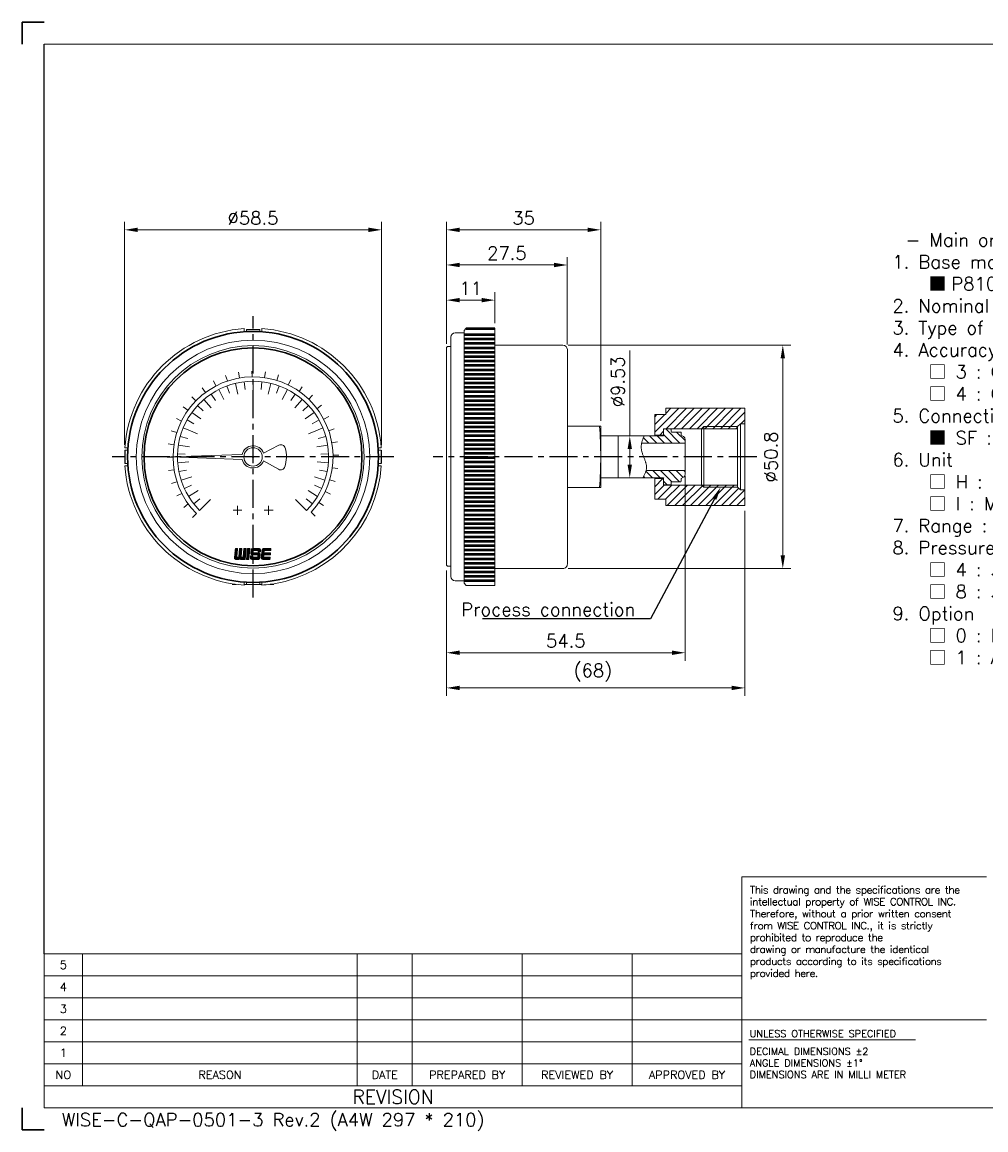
# Model space of a CAD drawing. Extents: x 418 to 806, y 7 to 259.
# Tile 1 of 2: x 418 to 637, y 7 to 259. Entities that reach past the tile are written whole.
import ezdxf
from ezdxf import colors
from ezdxf.entities.mleader import LeaderData, LeaderLine
from ezdxf.enums import TextEntityAlignment as Align
from ezdxf.math import Vec2, Vec3

# ---------------------------------------------------------------- set-up
doc = ezdxf.new("R2010")
doc.units = 0
doc.header["$LTSCALE"] = 17
doc.header["$MEASUREMENT"] = 0
doc.header["$PDMODE"] = 1
for name, pattern in [('CENTER', [2, 1.25, -0.25, 0.25, -0.25]), ('DASHEDX2', [1.5, 1, -0.5]), ('PHANTOM', [2.5, 1.25, -0.25, 0.25, -0.25, 0.25, -0.25])]:
    doc.linetypes.add(name, pattern=pattern)
doc.layers.get('0').update_dxf_attribs({"linetype": 'DASHEDX2', "lineweight": 18})
doc.layers.get('DEFPOINTS').update_dxf_attribs({"linetype": 'CONTINUOUS', "lineweight": 18})
for name, color, linetype, lineweight in [('4', 4, 'CONTINUOUS', 30), ('DIM', 7, 'CONTINUOUS', 18), ('SS100', 7, 'CONTINUOUS', 18)]:
    doc.layers.add(name, color=color, linetype=linetype, lineweight=lineweight)
doc.layers.add('해치', color=2, linetype='CONTINUOUS')
doc.styles.add('ROMANS', font='ROMANS.shx', dxfattribs={"bigfont": 'whgtxt.shx'})
doc.dimstyles.new('1.2', dxfattribs={"dimscale": 1.2, "dimtxt": 2.5, "dimasz": 2.5, "dimexe": 1.5, "dimexo": 1, "dimgap": 1, "dimtad": 1, "dimdsep": 46, "dimtxsty": 'ROMANS', "dimcen": 2.5, "dimclrd": 7, "dimclre": 7, "dimclrt": 3, "dimadec": 1, "dimazin": 2, "dimtfac": 1, "dimtmove": 0, "dimatfit": 3, "dimfxl": 1, "dimlwd": 18, "dimlwe": 18, "dimarcsym": 0})

# ---------------------------------------------------------------- blocks, each defined once
blk = doc.blocks.new('*D6')
at = {"layer": '4', "color": 7, "lineweight": 18, "transparency": 16777216}
for p, q in [((514.11, 186.03), (514.11, 197.66)), ((525.11, 190.59), (525.11, 197.66)), ((517.11, 195.86), (522.11, 195.86))]:
    blk.add_line(p, q, dxfattribs=at)
at = {"layer": '4', "color": 7, "lineweight": -3, "transparency": 16777216}
for points in [[(517.11, 196.36), (517.11, 195.36), (514.11, 195.86)], [(522.11, 196.36), (522.11, 195.36), (525.11, 195.86)]]:
    blk.add_solid(points, dxfattribs=at)
at = {"layer": 'DEFPOINTS', "color": 0, "lineweight": -3, "transparency": 16777216}
for p in [(525.11, 195.86), (525.11, 189.39), (514.11, 184.83)]:
    blk.add_point(p, dxfattribs=at)
at = {"layer": '4', "color": 3, "lineweight": -3, "transparency": 16777216, "insert": (519.61, 198.56), "char_height": 3, "attachment_point": 5, "style": 'ROMANS'}
blk.add_mtext('11', dxfattribs=at)
blk = doc.blocks.new('*D7')
at = {"layer": '4', "color": 7, "lineweight": 18, "transparency": 16777216}
for p, q in [((440.83, 162.92), (440.83, 213.66)), ((443.83, 211.86), (496.33, 211.86)), ((499.33, 162.92), (499.33, 213.66))]:
    blk.add_line(p, q, dxfattribs=at)
at = {"layer": '4', "color": 7, "lineweight": -3, "transparency": 16777216}
for points in [[(443.83, 212.36), (443.83, 211.36), (440.83, 211.86)], [(496.33, 212.36), (496.33, 211.36), (499.33, 211.86)]]:
    blk.add_solid(points, dxfattribs=at)
at = {"layer": 'DEFPOINTS', "color": 0, "lineweight": -3, "transparency": 16777216}
for p in [(499.33, 211.86), (440.83, 161.72), (499.33, 161.72)]:
    blk.add_point(p, dxfattribs=at)
at = {"layer": '4', "color": 3, "lineweight": -3, "transparency": 16777216, "insert": (470.08, 214.56), "char_height": 3, "attachment_point": 5, "style": 'ROMANS'}
blk.add_mtext('%%C58.5', dxfattribs=at)
blk = doc.blocks.new('11')
at = {"color": 0}
for p, q in [((100.95, 253.03), (100.74, 254.3)), ((103.75, 253.29), (103.74, 254.57)), ((106.55, 253.1), (106.74, 254.38)), ((95.64, 251.25), (95.05, 252.39)), ((98.23, 252.35), (97.82, 253.57)), ((109.3, 252.49), (109.68, 253.71)), ((111.91, 251.45), (112.47, 252.6)), ((93.26, 249.75), (92.5, 250.79)), ((114.32, 250.02), (115.06, 251.07)), ((116.49, 248.23), (117.38, 249.15)), ((89.33, 245.76), (88.29, 246.51)), ((91.14, 247.91), (90.23, 248.81)), ((118.35, 246.12), (119.38, 246.9)), ((119.86, 243.75), (121, 244.36)), ((87.88, 243.35), (86.73, 243.93)), ((120.99, 241.18), (122.2, 241.6)), ((86.82, 240.75), (85.6, 241.14)), ((86.18, 238.02), (84.91, 238.21)), ((121.69, 238.46), (122.96, 238.69)), ((85.98, 235.21), (84.69, 235.21)), ((121.97, 235.66), (123.26, 235.69)), ((86.21, 232.41), (84.94, 232.21)), ((121.81, 232.86), (123.08, 232.69)), ((86.87, 229.68), (85.65, 229.28)), ((121.22, 230.11), (122.45, 229.74)), ((87.95, 227.09), (86.81, 226.51)), ((120.2, 227.49), (121.36, 226.94)), ((89.42, 224.7), (88.38, 223.94)), ((118.79, 225.06), (119.85, 224.33)), ((91.25, 222.56), (90.34, 221.65)), ((117.02, 222.88), (117.95, 222))]:
    blk.add_line(p, q, dxfattribs=at)
blk.add_arc((103.98, 235.29), 18, 316.4299, 225, dxfattribs=at)
blk = doc.blocks.new('*D8')
at = {"layer": '4', "color": 7, "lineweight": 18, "transparency": 16777216}
for p, q in [((568.41, 155.9), (568.41, 113.84)), ((514.11, 134.38), (514.11, 113.84)), ((517.11, 115.64), (565.41, 115.64))]:
    blk.add_line(p, q, dxfattribs=at)
at = {"layer": '4', "color": 7, "lineweight": -3, "transparency": 16777216}
for points in [[(517.11, 116.14), (517.11, 115.14), (514.11, 115.64)], [(565.41, 116.14), (565.41, 115.14), (568.41, 115.64)]]:
    blk.add_solid(points, dxfattribs=at)
at = {"layer": 'DEFPOINTS', "color": 0, "lineweight": -3, "transparency": 16777216}
for p in [(568.41, 157.1), (514.11, 135.58), (568.41, 115.64)]:
    blk.add_point(p, dxfattribs=at)
at = {"layer": '4', "color": 3, "lineweight": -3, "transparency": 16777216, "insert": (541.26, 118.34), "char_height": 3, "attachment_point": 5, "style": 'ROMANS'}
blk.add_mtext('{\\Fromans,ghs|c129;54.5}', dxfattribs=at)
blk = doc.blocks.new('*D9')
at = {"layer": '4', "color": 7, "lineweight": 18, "transparency": 16777216}
for p, q in [((582.01, 147.95), (582.01, 105.84)), ((514.11, 134.38), (514.11, 105.84)), ((517.11, 107.64), (579.01, 107.64))]:
    blk.add_line(p, q, dxfattribs=at)
at = {"layer": '4', "color": 7, "lineweight": -3, "transparency": 16777216}
for points in [[(517.11, 108.14), (517.11, 107.14), (514.11, 107.64)], [(579.01, 108.14), (579.01, 107.14), (582.01, 107.64)]]:
    blk.add_solid(points, dxfattribs=at)
at = {"layer": 'DEFPOINTS', "color": 0, "lineweight": -3, "transparency": 16777216}
for p in [(582.01, 149.15), (514.11, 135.58), (582.01, 107.64)]:
    blk.add_point(p, dxfattribs=at)
at = {"layer": '4', "color": 3, "lineweight": -3, "transparency": 16777216, "insert": (547.43, 111.12), "char_height": 3, "attachment_point": 5, "style": 'ROMANS'}
blk.add_mtext('{\\Fromans,ghs|c129;(68)}', dxfattribs=at)
blk = doc.blocks.new('*D10')
at = {"layer": '4', "color": 7, "lineweight": 18, "transparency": 16777216}
for p, q in [((514.11, 185.9), (514.11, 213.66)), ((517.11, 211.86), (546.21, 211.86)), ((549.21, 168.4), (549.21, 213.66))]:
    blk.add_line(p, q, dxfattribs=at)
at = {"layer": '4', "color": 7, "lineweight": -3, "transparency": 16777216}
for points in [[(517.11, 212.36), (517.11, 211.36), (514.11, 211.86)], [(546.21, 212.36), (546.21, 211.36), (549.21, 211.86)]]:
    blk.add_solid(points, dxfattribs=at)
at = {"layer": 'DEFPOINTS', "color": 0, "lineweight": -3, "transparency": 16777216}
for p in [(549.21, 211.86), (514.11, 184.7), (549.21, 167.2)]:
    blk.add_point(p, dxfattribs=at)
at = {"layer": '4', "color": 3, "lineweight": -3, "transparency": 16777216, "insert": (531.66, 214.56), "char_height": 3, "attachment_point": 5, "style": 'ROMANS'}
blk.add_mtext('{\\Fromans,ghs|c129;35}', dxfattribs=at)
blk = doc.blocks.new('*D11')
at = {"layer": '4', "color": 7, "lineweight": 18, "transparency": 16777216}
for p, q in [((541.81, 185.6), (592.45, 185.6)), ((590.65, 137.8), (590.65, 182.6)), ((541.81, 134.8), (592.45, 134.8))]:
    blk.add_line(p, q, dxfattribs=at)
at = {"layer": '4', "color": 7, "lineweight": -3, "transparency": 16777216}
for points in [[(590.15, 182.6), (591.15, 182.6), (590.65, 185.6)], [(590.15, 137.8), (591.15, 137.8), (590.65, 134.8)]]:
    blk.add_solid(points, dxfattribs=at)
at = {"layer": 'DEFPOINTS', "color": 0, "lineweight": -3, "transparency": 16777216}
for p in [(540.61, 185.6), (590.65, 185.6), (540.61, 134.8)]:
    blk.add_point(p, dxfattribs=at)
at = {"layer": '4', "color": 3, "lineweight": -3, "transparency": 16777216, "insert": (587.95, 160.2), "char_height": 3, "attachment_point": 5, "rotation": 90, "style": 'ROMANS'}
blk.add_mtext('%%C{\\Fromans,ghs|c129;50.8}', dxfattribs=at)
blk = doc.blocks.new('*D12')
at = {"layer": '4', "color": 7, "lineweight": 18, "transparency": 16777216}
for p, q in [((555.82, 164.97), (555.82, 184.41)), ((554.62, 164.97), (554.02, 164.97)), ((555.82, 158.44), (555.82, 161.97)), ((554.62, 155.44), (554.02, 155.44))]:
    blk.add_line(p, q, dxfattribs=at)
at = {"layer": '4', "color": 7, "lineweight": -3, "transparency": 16777216}
for points in [[(555.32, 161.97), (556.32, 161.97), (555.82, 164.97)], [(555.32, 158.44), (556.32, 158.44), (555.82, 155.44)]]:
    blk.add_solid(points, dxfattribs=at)
at = {"layer": 'DEFPOINTS', "color": 0, "lineweight": -3, "transparency": 16777216}
for p in [(555.82, 164.97), (555.82, 164.97), (555.82, 155.44)]:
    blk.add_point(p, dxfattribs=at)
at = {"layer": '4', "color": 3, "lineweight": -3, "transparency": 16777216, "insert": (553.12, 177.28), "char_height": 3, "attachment_point": 5, "rotation": 90, "style": 'ROMANS'}
blk.add_mtext('{\\Fromans,ghs|c129;%%C9.53}', dxfattribs=at)
blk = doc.blocks.new('*D13')
at = {"layer": '4', "color": 7, "lineweight": 18, "transparency": 16777216}
for p, q in [((514.11, 186.15), (514.11, 205.66)), ((541.61, 185.8), (541.61, 205.66)), ((517.11, 203.86), (538.61, 203.86))]:
    blk.add_line(p, q, dxfattribs=at)
at = {"layer": '4', "color": 7, "lineweight": -3, "transparency": 16777216}
for points in [[(517.11, 204.36), (517.11, 203.36), (514.11, 203.86)], [(538.61, 204.36), (538.61, 203.36), (541.61, 203.86)]]:
    blk.add_solid(points, dxfattribs=at)
at = {"layer": 'DEFPOINTS', "color": 0, "lineweight": -3, "transparency": 16777216}
for p in [(541.61, 203.86), (514.11, 184.95), (541.61, 184.6)]:
    blk.add_point(p, dxfattribs=at)
at = {"layer": '4', "color": 3, "lineweight": -3, "transparency": 16777216, "insert": (527.86, 206.56), "char_height": 3, "attachment_point": 5, "style": 'ROMANS'}
blk.add_mtext('{\\Fromans,ghs|c129;27.5}', dxfattribs=at)

msp = doc.modelspace()

# ---------------------------------------------------------------- hatches: boundary and pattern name
at = {"layer": '해치'}
h = msp.add_hatch(dxfattribs=at)
h.set_pattern_fill('ANSI31', scale=10, angle=180, style=0)
h.set_pattern_definition([(225, (-858.9898, -4518.0035), (0.88388348, -0.88388348), [])])
h.paths.add_polyline_path([(572.661, 153.304), (572.161, 153.804), (563.513, 153.804), (563.513, 155.254), (561.513, 155.254), (561.513, 150.591), (564.013, 150.591), (564.013, 149.154), (582.013, 149.154), (582.013, 152.704), (581.013, 152.704), (580.361, 153.304)])
h.paths.add_polyline_path([(564.013, 171.254), (564.013, 169.817), (561.513, 169.817), (561.513, 165.154), (563.513, 165.154), (563.513, 166.604), (572.161, 166.604), (572.661, 167.104), (580.361, 167.104), (581.013, 167.704), (582.013, 167.704), (582.013, 171.254)])
h.paths.add_polyline_path([(572.161, 166.604), (572.661, 166.604), (572.661, 167.104)], flags=17)
h.paths.add_polyline_path([(572.661, 167.104), (572.661, 166.604), (580.361, 166.604), (580.361, 167.104)], flags=17)
h.paths.add_polyline_path([(572.661, 153.804), (572.661, 153.304), (580.361, 153.304), (580.361, 153.804)], flags=17)
h.paths.add_polyline_path([(572.161, 153.804), (572.661, 153.304), (572.661, 153.804)], flags=17)
h = msp.add_hatch(dxfattribs=at)
h.set_pattern_fill('ANSI31', scale=10, angle=90, style=0)
h.set_pattern_definition([(135, (-859.0818, -4518.0035), (-0.88388348, -0.88388348), [])])
edge = h.paths.add_edge_path()
edge.add_spline(control_points=[(559.524, 157.104), (559.371, 156.547), (559.086, 155.993), (558.801, 155.439)], knot_values=[0, 0, 0, 0, 1.7633486, 1.7633486, 1.7633486, 1.7633486], degree=3, periodic=0)
edge.add_line((558.801, 155.439), (563.421, 155.439))
edge.add_line((563.421, 155.439), (563.421, 155.431))
edge.add_line((563.421, 155.431), (563.513, 155.339))
edge.add_line((563.513, 155.339), (563.513, 153.954))
edge.add_line((563.513, 153.954), (563.613, 153.854))
edge.add_line((563.613, 153.854), (565.121, 153.854))
edge.add_line((565.121, 153.854), (565.221, 153.954))
edge.add_line((565.221, 153.954), (565.221, 154.454))
edge.add_line((565.221, 154.454), (565.321, 154.554))
edge.add_line((565.321, 154.554), (567.421, 154.554))
edge.add_line((567.421, 154.554), (567.521, 154.654))
edge.add_line((567.521, 154.654), (567.521, 155.25))
edge.add_line((567.521, 155.25), (568.058, 155.56))
edge.add_arc((567.651, 156.204), 0.762, 302.33268, 360)
edge.add_line((568.413, 156.204), (568.413, 157.104))
edge.add_line((568.413, 157.104), (559.524, 157.104))
edge = h.paths.add_edge_path()
edge.add_line((563.613, 166.554), (563.513, 166.454))
edge.add_line((563.513, 166.454), (563.513, 165.069))
edge.add_line((563.513, 165.069), (563.413, 164.969))
edge.add_line((563.413, 164.969), (559.1, 164.969))
edge.add_spline(control_points=[(559.1, 164.969), (558.869, 164.416), (558.638, 163.863), (558.518, 163.304)], knot_values=[8.1699803, 8.1699803, 8.1699803, 8.1699803, 9.913923, 9.913923, 9.913923, 9.913923], degree=3, periodic=0)
edge.add_line((558.518, 163.304), (568.413, 163.304))
edge.add_line((568.413, 163.304), (568.413, 164.204))
edge.add_arc((567.651, 164.204), 0.762, 360, 417.66732)
edge.add_line((568.058, 164.848), (567.521, 165.158))
edge.add_line((567.521, 165.158), (567.521, 165.754))
edge.add_line((567.521, 165.754), (567.421, 165.854))
edge.add_line((567.421, 165.854), (565.321, 165.854))
edge.add_line((565.321, 165.854), (565.221, 165.954))
edge.add_line((565.221, 165.954), (565.221, 166.454))
edge.add_line((565.221, 166.454), (565.121, 166.554))
edge.add_line((565.121, 166.554), (563.613, 166.554))

# ---------------------------------------------------------------- linework, layer by layer
at = {"color": 4, "linetype": 'Continuous'}
for p, q in [((768.928, 254.108), (422.533, 254.108)), ((541.613, 167.204), (549.213, 167.204)), ((549.213, 164.969), (549.213, 167.204)), ((549.213, 164.969), (553.213, 164.969)), ((549.213, 164.969), (549.213, 153.204)), ((553.213, 155.439), (549.213, 155.439)), ((541.613, 153.204), (549.213, 153.204)), ((581.35, 64.634), (636.998, 64.634)), ((581.35, 64.634), (581.35, 12.112)), ((422.533, 12.112), (422.533, 47.127)), ((422.533, 47.127), (581.35, 47.127)), ((768.928, 12.112), (422.533, 12.112))]:
    msp.add_line(p, q, dxfattribs=at)
at = {"color": 4, "linetype": 'ByBlock'}
for p, q in [((564.013, 171.254), (564.013, 169.817)), ((553.213, 164.969), (553.213, 155.439)), ((564.013, 149.154), (564.013, 150.591)), ((466.265, 131.204), (465.316, 131.204)), ((468.563, 131.204), (468.057, 131.204)), ((472.104, 131.204), (471.598, 131.204)), ((474.846, 131.204), (473.897, 131.204))]:
    msp.add_line(p, q, dxfattribs=at)
at = {"color": 0}
for p, q in [((572.161, 166.604), (572.661, 167.104)), ((572.661, 167.104), (580.361, 167.104)), ((572.161, 153.804), (572.661, 153.304)), ((572.661, 153.304), (580.361, 153.304))]:
    msp.add_line(p, q, dxfattribs=at)
at = {"color": 7, "linetype": 'Continuous'}
for p, q in [((431.286, 47.127), (431.286, 17.114)), ((493.813, 47.127), (493.813, 17.114)), ((506.318, 47.127), (506.318, 17.114)), ((531.328, 47.127), (531.328, 17.114)), ((556.339, 47.127), (556.339, 17.114)), ((422.533, 42.124), (581.35, 42.124)), ((422.533, 37.122), (581.35, 37.122)), ((422.533, 32.12), (581.35, 32.12)), ((422.533, 27.118), (581.35, 27.118)), ((422.533, 22.116), (581.35, 22.116)), ((422.533, 17.114), (581.35, 17.114))]:
    msp.add_line(p, q, dxfattribs=at)
at = {"color": 3, "linetype": 'Continuous'}
for p, q in [((581.35, 32.12), (636.998, 32.12)), ((582.898, 27.61), (620.859, 27.61))]:
    msp.add_line(p, q, dxfattribs=at)
at = {"color": 4, "linetype": 'Continuous'}
msp.add_arc((449.213, 160.204), 100, 355.98601, 4.01399, dxfattribs=at)
at = {"color": 7, "linetype": 'PHANTOM'}
msp.add_spline([(558.801, 155.439), (559.639, 157.878), (558.981, 160.204), (558.442, 162.788), (559.1, 164.969)], degree=3, dxfattribs=at)
at = {"layer": '4', "color": 1}
for p, q in [((417.531, 259.11), (422.533, 259.11)), ((417.531, 254.108), (417.531, 259.11)), ((417.531, 12.112), (417.531, 7.11)), ((417.531, 7.11), (422.533, 7.11))]:
    msp.add_line(p, q, dxfattribs=at)
at = {"layer": '4', "lineweight": -3}
for p, q in [((422.533, 47.127), (422.533, 254.108)), ((440.901, 161.722), (440.901, 158.686)), ((499.261, 161.722), (499.261, 158.686))]:
    msp.add_line(p, q, dxfattribs=at)
at = {"layer": '4', "color": 7}
for radius in [28.542, 24.797]:
    msp.add_circle((470.081, 160.204), radius, dxfattribs=at)
at = {"layer": 'DIM', "color": 4}
for p, q in [((518.613, 189.454), (518.113, 188.954)), ((525.113, 189.454), (518.613, 189.454)), ((525.113, 130.954), (525.113, 189.454)), ((515.113, 133.004), (515.113, 187.404)), ((515.113, 185.204), (515.113, 187.404)), ((518.113, 188.409), (516.113, 188.409)), ((518.113, 188.954), (518.113, 131.454)), ((514.363, 185.329), (514.113, 185.079)), ((514.113, 184.829), (514.113, 185.079)), ((514.113, 184.829), (514.113, 135.579)), ((514.363, 185.329), (515.113, 185.329)), ((540.613, 185.604), (525.113, 185.604)), ((541.613, 135.804), (541.613, 184.604)), ((561.513, 164.969), (561.513, 169.817)), ((563.613, 166.554), (563.513, 166.454)), ((563.513, 165.069), (563.513, 166.454)), ((565.121, 166.554), (563.613, 166.554)), ((565.221, 166.454), (565.121, 166.554)), ((565.221, 166.454), (565.221, 165.954)), ((553.121, 164.969), (563.413, 164.969)), ((563.413, 164.969), (563.513, 165.069)), ((565.321, 165.854), (565.221, 165.954)), ((565.321, 165.854), (567.421, 165.854)), ((567.521, 165.754), (567.421, 165.854)), ((567.521, 165.754), (567.521, 165.158)), ((568.058, 164.848), (567.521, 165.158)), ((568.413, 164.204), (568.413, 160.204)), ((558.518, 163.304), (568.413, 163.304)), ((568.413, 156.204), (568.413, 160.204)), ((559.524, 157.104), (568.413, 157.104)), ((553.121, 155.439), (563.413, 155.439)), ((561.513, 150.591), (561.513, 155.439)), ((563.605, 155.339), (563.505, 155.439)), ((563.513, 153.954), (563.513, 155.339)), ((563.513, 153.954), (563.613, 153.854)), ((565.121, 153.854), (563.613, 153.854)), ((565.121, 153.854), (565.221, 153.954)), ((565.221, 154.454), (565.321, 154.554)), ((565.221, 153.954), (565.221, 154.454)), ((565.321, 154.554), (567.421, 154.554)), ((567.421, 154.554), (567.521, 154.654)), ((568.058, 155.56), (567.521, 155.25)), ((567.521, 154.654), (567.521, 155.25)), ((514.363, 135.329), (514.113, 135.579)), ((514.363, 135.329), (515.113, 135.329)), ((540.613, 134.804), (525.113, 134.804)), ((518.113, 132.004), (516.113, 132.004)), ((518.613, 130.954), (518.113, 131.454)), ((518.613, 130.954), (525.113, 130.954))]:
    msp.add_line(p, q, dxfattribs=at)
for centre, radius, start, end in [((516.113, 187.404), 1, 90, 180), ((540.613, 184.604), 1, 0, 90), ((567.651, 164.204), 0.762, 0, 57.66732), ((567.651, 156.204), 0.762, 302.33268, 0), ((540.613, 135.804), 1, 269.98678, 0.01322), ((516.113, 133.004), 1, 180, 270)]:
    msp.add_arc(centre, radius, start, end, dxfattribs=at)
at = {"layer": 'SS100', "color": 1, "linetype": 'CENTER', "lineweight": -2, "ltscale": 0.3}
for p, q in [((470.081, 128.197), (470.081, 192.248)), ((502.124, 160.204), (438.037, 160.204)), ((584.713, 160.204), (511.113, 160.204))]:
    msp.add_line(p, q, dxfattribs=at)
at = {"layer": 'SS100', "color": 4, "linetype": 'Continuous'}
for p, q in [((468.057, 188.705), (468.057, 189.384)), ((471.598, 189.211), (468.563, 189.211)), ((468.563, 189.211), (468.563, 188.705)), ((471.598, 189.211), (471.598, 188.705)), ((472.104, 188.705), (472.104, 189.384)), ((561.513, 169.817), (564.013, 169.817)), ((564.013, 171.254), (582.014, 171.254)), ((582.013, 171.254), (582.013, 149.154)), ((563.513, 166.604), (580.361, 166.604)), ((563.513, 164.977), (563.513, 166.604)), ((572.161, 166.604), (572.161, 160.204)), ((572.661, 167.104), (572.661, 160.204)), ((580.361, 167.104), (581.013, 167.704)), ((580.361, 167.104), (580.361, 160.204)), ((582.013, 167.704), (581.013, 167.704)), ((581.013, 167.704), (581.013, 160.204)), ((561.513, 165.154), (563.513, 165.154)), ((441.58, 162.228), (440.901, 162.228)), ((440.901, 161.722), (441.58, 161.722)), ((472.454, 161.082), (475.959, 162.869)), ((498.582, 162.228), (499.261, 162.228)), ((499.261, 161.722), (498.582, 161.722)), ((451.357, 160.204), (467.615, 160.772)), ((451.357, 160.204), (467.615, 159.636)), ((472.454, 159.326), (475.866, 157.383)), ((572.161, 153.804), (572.161, 160.204)), ((572.661, 153.304), (572.661, 160.204)), ((580.361, 153.304), (580.361, 160.204)), ((581.013, 152.704), (581.013, 160.204)), ((440.901, 158.686), (441.58, 158.686)), ((441.58, 158.18), (440.901, 158.18)), ((499.261, 158.686), (498.582, 158.686)), ((498.582, 158.18), (499.261, 158.18)), ((561.513, 155.254), (563.513, 155.254)), ((563.513, 155.431), (563.513, 153.804)), ((563.513, 153.804), (580.361, 153.804)), ((580.361, 153.304), (581.013, 152.704)), ((582.013, 152.704), (581.013, 152.704)), ((466.538, 147.047), (466.538, 149.071)), ((473.623, 147.047), (473.623, 149.071)), ((561.513, 150.591), (564.013, 150.591)), ((564.013, 149.154), (582.014, 149.154)), ((467.551, 148.059), (465.526, 148.059)), ((474.635, 148.059), (472.611, 148.059)), ((468.057, 131.703), (468.057, 131.024)), ((468.563, 131.197), (468.563, 131.703)), ((471.598, 131.197), (468.563, 131.197)), ((471.598, 131.197), (471.598, 131.703)), ((472.104, 131.703), (472.104, 131.024)), ((474.903, 131.354), (473.972, 131.214))]:
    msp.add_line(p, q, dxfattribs=at)
at = {"layer": 'SS100', "linetype": 'Continuous', "lineweight": 50}
for p, q in [((518.553, 189.394), (525.113, 189.394)), ((518.113, 188.044), (525.113, 188.044)), ((518.113, 187.044), (525.113, 187.044)), ((518.113, 186.044), (525.113, 186.044)), ((518.113, 185.044), (525.113, 185.044)), ((518.113, 184.044), (525.113, 184.044)), ((518.113, 183.044), (525.113, 183.044)), ((518.113, 182.044), (525.113, 182.044)), ((518.113, 181.044), (525.113, 181.044)), ((518.113, 180.044), (525.113, 180.044)), ((518.113, 179.044), (525.113, 179.044)), ((518.113, 178.044), (525.113, 178.044)), ((518.113, 177.044), (525.113, 177.044)), ((518.113, 176.044), (525.113, 176.044)), ((518.113, 175.044), (525.113, 175.044)), ((518.113, 174.044), (525.113, 174.044)), ((518.113, 173.044), (525.113, 173.044)), ((518.113, 172.044), (525.113, 172.044)), ((518.113, 171.044), (525.113, 171.044)), ((518.113, 170.044), (525.113, 170.044)), ((518.113, 169.044), (525.113, 169.044)), ((518.113, 168.044), (525.113, 168.044)), ((518.113, 167.044), (525.113, 167.044)), ((518.113, 166.044), (525.113, 166.044)), ((518.113, 165.044), (525.113, 165.044)), ((518.113, 164.044), (525.113, 164.044)), ((518.113, 163.044), (525.113, 163.044)), ((518.113, 162.044), (525.113, 162.044)), ((518.113, 161.044), (525.113, 161.044)), ((518.113, 160.044), (525.113, 160.044)), ((518.113, 159.044), (525.113, 159.044)), ((518.113, 158.044), (525.113, 158.044)), ((518.113, 157.044), (525.113, 157.044)), ((518.113, 156.044), (525.113, 156.044)), ((518.113, 155.044), (525.113, 155.044)), ((518.113, 154.044), (525.113, 154.044)), ((518.113, 153.044), (525.113, 153.044)), ((518.113, 152.044), (525.113, 152.044)), ((518.113, 151.044), (525.113, 151.044)), ((518.113, 150.044), (525.113, 150.044)), ((518.113, 149.044), (525.113, 149.044)), ((518.113, 148.044), (525.113, 148.044)), ((518.113, 147.044), (525.113, 147.044)), ((518.113, 146.044), (525.113, 146.044)), ((518.113, 145.044), (525.113, 145.044)), ((518.113, 144.044), (525.113, 144.044)), ((518.113, 143.044), (525.113, 143.044)), ((518.113, 142.044), (525.113, 142.044)), ((518.113, 141.044), (525.113, 141.044)), ((518.113, 140.044), (525.113, 140.044)), ((518.113, 139.044), (525.113, 139.044)), ((518.113, 138.044), (525.113, 138.044)), ((518.113, 137.044), (525.113, 137.044)), ((518.113, 136.044), (525.113, 136.044)), ((518.113, 135.044), (525.113, 135.044)), ((518.113, 134.044), (525.113, 134.044)), ((518.113, 133.044), (525.113, 133.044)), ((518.113, 132.044), (525.113, 132.044))]:
    msp.add_line(p, q, dxfattribs=at)
at = {"layer": 'SS100', "color": 7, "linetype": 'Continuous'}
for p, q in [((466.064, 176.934), (466.655, 174.474)), ((468.058, 177.291), (468.267, 175.532)), ((470.081, 177.41), (470.081, 175.639)), ((472.103, 177.291), (471.895, 175.532)), ((474.097, 176.934), (473.507, 174.474)), ((460.522, 174.51), (461.506, 173.037)), ((462.269, 175.535), (463.418, 173.28)), ((464.126, 176.346), (464.739, 174.685)), ((470.081, 175.639), (470.081, 173.867)), ((476.036, 176.346), (475.423, 174.685)), ((477.892, 175.535), (476.743, 173.28)), ((479.64, 174.51), (478.656, 173.037)), ((457.446, 171.883), (458.747, 170.681)), ((458.906, 173.287), (460.55, 171.363)), ((481.255, 173.287), (479.612, 171.363)), ((482.715, 171.883), (481.415, 170.681)), ((456.161, 170.317), (458.208, 168.83)), ((484.001, 170.317), (481.954, 168.83)), ((454.185, 166.788), (455.821, 166.111)), ((455.069, 168.611), (456.614, 167.746)), ((485.093, 168.611), (483.547, 167.746)), ((485.977, 166.788), (484.341, 166.111)), ((453.521, 164.874), (455.226, 164.394)), ((455.821, 166.111), (457.457, 165.433)), ((484.341, 166.111), (482.704, 165.433)), ((486.641, 164.874), (484.936, 164.394)), ((453.087, 162.896), (455.586, 162.5)), ((487.075, 162.896), (484.576, 162.5)), ((452.888, 160.879), (454.658, 160.81)), ((452.928, 158.854), (455.45, 159.053)), ((487.234, 158.854), (484.711, 159.053)), ((487.273, 160.879), (485.504, 160.81)), ((453.206, 156.847), (454.943, 157.193)), ((486.956, 156.847), (485.219, 157.193)), ((453.717, 154.887), (456.123, 155.669)), ((454.455, 153.001), (456.064, 153.742)), ((486.445, 154.887), (484.038, 155.669)), ((485.706, 153.001), (484.098, 153.742)), ((455.41, 151.214), (457.568, 152.536)), ((484.751, 151.214), (482.594, 152.536)), ((456.569, 149.552), (457.96, 150.648)), ((457.914, 148.038), (459.167, 149.29)), ((459.167, 149.29), (460.419, 150.542)), ((480.995, 149.29), (479.742, 150.542)), ((482.247, 148.038), (480.995, 149.29)), ((483.593, 149.552), (482.202, 150.648))]:
    msp.add_line(p, q, dxfattribs=at)
at = {"layer": 'SS100', "color": 10, "linetype": 'Continuous'}
for p, q in [((466.052, 139.396), (465.865, 137.254)), ((465.946, 138.174), (466.497, 138.725)), ((465.959, 138.331), (466.51, 138.882)), ((465.973, 138.488), (466.524, 139.039)), ((465.987, 138.645), (466.538, 139.196)), ((466.001, 138.802), (466.552, 139.353)), ((466.014, 138.958), (466.452, 139.396)), ((466.028, 139.115), (466.309, 139.396)), ((466.042, 139.272), (466.165, 139.396)), ((466.052, 139.396), (466.555, 139.396)), ((466.555, 139.396), (466.388, 137.483)), ((467.028, 139.396), (466.859, 137.468)), ((466.918, 138.145), (467.47, 138.696)), ((466.932, 138.302), (467.483, 138.853)), ((466.946, 138.459), (467.497, 139.01)), ((466.96, 138.616), (467.511, 139.167)), ((466.973, 138.772), (467.524, 139.324)), ((466.987, 138.929), (467.454, 139.396)), ((467.001, 139.086), (467.31, 139.396)), ((467.014, 139.243), (467.167, 139.396)), ((467.028, 139.396), (467.531, 139.396)), ((467.531, 139.396), (467.363, 137.483)), ((468.002, 139.396), (467.834, 137.468)), ((467.89, 138.115), (468.441, 138.666)), ((467.904, 138.272), (468.455, 138.823)), ((467.918, 138.429), (468.469, 138.98)), ((467.932, 138.586), (468.483, 139.137)), ((467.945, 138.742), (468.496, 139.294)), ((467.959, 138.899), (468.456, 139.396)), ((467.973, 139.056), (468.312, 139.396)), ((467.986, 139.213), (468.169, 139.396)), ((468, 139.37), (468.026, 139.396)), ((468.002, 139.396), (468.505, 139.396)), ((468.505, 139.396), (468.286, 136.891)), ((468.839, 139.396), (468.62, 136.891)), ((468.725, 138.091), (469.276, 138.642)), ((468.739, 138.248), (469.29, 138.799)), ((468.753, 138.405), (469.304, 138.956)), ((468.766, 138.562), (469.317, 139.113)), ((468.78, 138.718), (469.331, 139.27)), ((468.794, 138.875), (469.314, 139.396)), ((468.807, 139.032), (469.171, 139.396)), ((468.821, 139.189), (469.028, 139.396)), ((468.835, 139.346), (468.885, 139.396)), ((468.839, 139.396), (469.342, 139.396)), ((468.839, 139.396), (469.342, 139.396)), ((469.342, 139.396), (469.123, 136.891)), ((469.575, 138.225), (470.125, 138.775)), ((469.65, 139.091), (469.576, 138.256)), ((469.587, 138.381), (470.603, 139.396)), ((469.598, 138.105), (470.111, 138.618)), ((469.601, 138.538), (470.459, 139.396)), ((469.615, 138.694), (470.316, 139.396)), ((469.629, 138.851), (470.173, 139.396)), ((469.642, 139.008), (470.03, 139.396)), ((469.669, 139.178), (469.866, 139.375)), ((469.982, 139.396), (471.453, 139.396)), ((470.129, 138.819), (470.099, 138.485)), ((470.212, 138.895), (471.179, 138.895)), ((470.245, 138.895), (470.746, 139.396)), ((470.388, 138.895), (470.889, 139.396)), ((470.531, 138.895), (471.032, 139.396)), ((470.674, 138.895), (471.175, 139.396)), ((470.817, 138.895), (471.318, 139.396)), ((470.96, 138.895), (471.461, 139.396)), ((471.103, 138.895), (471.58, 139.371)), ((471.23, 138.878), (471.669, 139.317)), ((471.263, 138.804), (471.246, 138.611)), ((471.246, 138.611), (471.749, 138.611)), ((471.25, 138.611), (471.778, 139.14)), ((471.259, 138.764), (471.735, 139.24)), ((471.393, 138.611), (471.783, 139.002)), ((471.536, 138.611), (471.769, 138.845)), ((471.679, 138.611), (471.755, 138.688)), ((471.786, 139.033), (471.749, 138.611)), ((472.125, 139.091), (471.964, 137.254)), ((472.039, 138.113), (472.59, 138.664)), ((472.053, 138.27), (472.604, 138.821)), ((472.067, 138.427), (473.036, 139.396)), ((472.08, 138.583), (472.893, 139.396)), ((472.094, 138.74), (472.75, 139.396)), ((472.108, 138.897), (472.606, 139.396)), ((472.121, 139.054), (472.463, 139.396)), ((472.206, 139.281), (472.238, 139.314)), ((472.457, 139.396), (474.155, 139.396)), ((472.604, 138.819), (472.575, 138.485)), ((472.677, 138.894), (473.179, 139.396)), ((472.687, 138.895), (474.111, 138.895)), ((472.821, 138.895), (473.322, 139.396)), ((472.964, 138.895), (473.465, 139.396)), ((473.107, 138.895), (473.608, 139.396)), ((473.251, 138.895), (473.751, 139.396)), ((473.394, 138.895), (473.895, 139.396)), ((473.537, 138.895), (474.038, 139.396)), ((473.68, 138.895), (474.153, 139.368)), ((473.823, 138.895), (474.139, 139.211)), ((473.966, 138.895), (474.125, 139.054)), ((474.109, 138.895), (474.112, 138.897)), ((474.155, 139.396), (474.111, 138.895)), ((465.864, 137.234), (466.414, 137.784)), ((465.877, 137.39), (466.428, 137.941)), ((465.884, 137.111), (466.401, 137.627)), ((465.891, 137.547), (466.442, 138.098)), ((465.904, 137.704), (466.456, 138.255)), ((465.918, 137.86), (466.469, 138.412)), ((465.932, 138.017), (466.483, 138.568)), ((465.935, 137.019), (466.388, 137.471)), ((466.009, 136.949), (466.453, 137.394)), ((466.106, 136.904), (466.595, 137.392)), ((466.198, 136.891), (466.827, 136.891)), ((466.237, 136.891), (466.738, 137.392)), ((466.38, 136.891), (467.401, 137.912)), ((466.471, 137.392), (466.776, 137.392)), ((466.523, 136.891), (467.387, 137.755)), ((466.666, 136.891), (467.373, 137.598)), ((466.809, 136.891), (467.367, 137.449)), ((466.827, 136.891), (467.074, 137.117)), ((466.864, 137.518), (467.415, 138.069)), ((466.877, 137.674), (467.428, 138.226)), ((466.891, 137.831), (467.442, 138.382)), ((466.905, 137.988), (467.456, 138.539)), ((467.074, 137.117), (467.281, 136.891)), ((467.124, 137.062), (467.453, 137.392)), ((467.192, 136.988), (467.597, 137.392)), ((467.261, 136.913), (467.74, 137.392)), ((467.281, 136.891), (468.286, 136.891)), ((467.382, 136.891), (468.373, 137.882)), ((467.447, 137.392), (467.751, 137.392)), ((467.525, 136.891), (468.359, 137.725)), ((467.668, 136.891), (468.345, 137.568)), ((467.811, 136.891), (468.332, 137.411)), ((467.835, 137.488), (468.387, 138.039)), ((467.849, 137.644), (468.4, 138.196)), ((467.863, 137.801), (468.414, 138.352)), ((467.877, 137.958), (468.428, 138.509)), ((467.954, 136.891), (468.318, 137.254)), ((468.098, 136.891), (468.304, 137.098)), ((468.241, 136.891), (468.291, 136.941)), ((468.62, 136.891), (469.123, 136.891)), ((468.629, 136.993), (469.18, 137.544)), ((468.643, 137.15), (469.194, 137.701)), ((468.657, 137.307), (469.208, 137.858)), ((468.67, 137.464), (469.221, 138.015)), ((468.67, 136.891), (469.166, 137.387)), ((468.684, 137.62), (469.235, 138.172)), ((468.698, 137.777), (469.249, 138.328)), ((468.711, 137.934), (469.263, 138.485)), ((468.813, 136.891), (469.153, 137.23)), ((468.956, 136.891), (469.139, 137.074)), ((469.1, 136.891), (469.125, 136.917)), ((469.526, 137.675), (469.489, 137.254)), ((469.491, 137.283), (469.884, 137.675)), ((469.497, 137.145), (470.027, 137.675)), ((469.505, 137.44), (469.741, 137.675)), ((469.519, 137.596), (469.598, 137.675)), ((469.526, 137.675), (470.033, 137.675)), ((469.54, 137.045), (470.015, 137.52)), ((469.607, 136.969), (470.046, 137.408)), ((469.651, 138.015), (470.1, 138.464)), ((469.696, 136.915), (470.173, 137.392)), ((469.727, 137.947), (470.174, 138.394)), ((469.815, 136.891), (470.316, 137.392)), ((469.822, 136.891), (471.292, 136.891)), ((469.826, 137.903), (470.316, 138.394)), ((469.909, 137.893), (471.092, 137.893)), ((469.958, 137.893), (470.459, 138.394)), ((469.958, 136.891), (470.459, 137.392)), ((470.029, 137.675), (470.012, 137.483)), ((470.095, 137.392), (471.063, 137.392)), ((470.101, 136.891), (470.602, 137.392)), ((470.102, 137.893), (470.602, 138.394)), ((470.183, 138.394), (471.365, 138.394)), ((470.245, 137.893), (470.746, 138.394)), ((470.245, 136.891), (470.746, 137.392)), ((470.388, 137.893), (470.889, 138.394)), ((470.388, 136.891), (470.889, 137.392)), ((470.531, 137.893), (471.032, 138.394)), ((470.531, 136.891), (471.032, 137.392)), ((470.674, 137.893), (471.175, 138.394)), ((470.674, 136.891), (471.687, 137.904)), ((470.817, 137.893), (471.318, 138.394)), ((470.817, 136.891), (471.673, 137.747)), ((470.96, 137.893), (471.45, 138.383)), ((470.96, 136.891), (471.659, 137.59)), ((471.103, 137.892), (471.549, 138.339)), ((471.103, 136.891), (471.646, 137.433)), ((471.175, 137.802), (471.146, 137.468)), ((471.149, 137.509), (471.699, 138.059)), ((471.163, 137.666), (471.677, 138.18)), ((471.175, 137.821), (471.624, 138.271)), ((471.247, 136.891), (471.632, 137.276)), ((471.412, 136.913), (471.604, 137.105)), ((471.698, 138.031), (471.625, 137.196)), ((471.966, 137.181), (472.508, 137.723)), ((471.97, 137.329), (473.036, 138.394)), ((471.984, 137.485), (472.893, 138.394)), ((471.998, 137.642), (472.75, 138.394)), ((472, 137.072), (472.494, 137.566)), ((472.012, 137.799), (472.617, 138.404)), ((472.025, 137.956), (472.577, 138.507)), ((472.06, 136.989), (472.5, 137.429)), ((472.143, 136.928), (472.606, 137.392)), ((472.252, 136.894), (472.749, 137.392)), ((472.297, 136.891), (473.936, 136.891)), ((472.392, 136.891), (472.893, 137.392)), ((472.516, 137.817), (472.487, 137.483)), ((472.535, 136.891), (473.036, 137.392)), ((472.57, 137.392), (473.98, 137.392)), ((472.599, 137.893), (474.024, 137.893)), ((472.658, 138.394), (474.068, 138.394)), ((472.678, 137.893), (473.179, 138.394)), ((472.678, 136.891), (473.179, 137.392)), ((472.821, 137.893), (473.322, 138.394)), ((472.821, 136.891), (473.322, 137.392)), ((472.964, 137.893), (473.465, 138.394)), ((472.964, 136.891), (473.465, 137.392)), ((473.107, 137.893), (473.608, 138.394)), ((473.107, 136.891), (473.608, 137.392)), ((473.25, 137.893), (473.751, 138.394)), ((473.25, 136.891), (473.751, 137.392)), ((473.394, 137.893), (473.895, 138.394)), ((473.394, 136.891), (473.895, 137.392)), ((473.537, 137.893), (474.038, 138.394)), ((473.537, 136.891), (473.974, 137.329)), ((473.68, 137.893), (474.057, 138.27)), ((473.68, 136.891), (473.961, 137.172)), ((473.823, 137.893), (474.043, 138.113)), ((473.823, 136.891), (473.947, 137.015)), ((473.98, 137.392), (473.936, 136.891)), ((473.966, 137.893), (474.029, 137.956)), ((474.068, 138.394), (474.024, 137.893))]:
    msp.add_line(p, q, dxfattribs=at)
at = {"layer": 'SS100', "color": 4, "linetype": 'Continuous'}
for radius in [26.568, 25.303, 25.303, 2.094, 0.155]:
    msp.add_circle((470.081, 160.204), radius, dxfattribs=at)
for centre, radius, start, end in [((470.081, 160.204), 29.25, 93.96722, 176.03278), ((470.081, 160.204), 29.25, 3.96722, 86.03278), ((470.081, 160.204), 2.53, 20.30622, 167.03338), ((476.419, 161.968), 1.012, 15.55155, 117.01838), ((470.081, 160.204), 7.591, 342.83919, 15.55155), ((470.081, 160.204), 2.53, 192.96662, 339.69378), ((470.081, 160.204), 29.25, 183.96722, 266.03278), ((470.081, 160.204), 29.25, 279.4902, 356.03278), ((476.367, 158.263), 1.012, 240.34654, 342.83919), ((470.081, 160.204), 29.25, 273.96722, 277.6446)]:
    msp.add_arc(centre, radius, start, end, dxfattribs=at)
at = {"layer": 'SS100', "color": 7, "linetype": 'Continuous'}
msp.add_arc((470.081, 160.204), 17.206, 315, 225, dxfattribs=at)
at = {"layer": 'SS100', "color": 10, "linetype": 'Continuous'}
for centre, radius, start, end in [((469.982, 139.062), 0.334, 90, 175), ((470.212, 138.811), 0.0835, 90, 175), ((471.179, 138.811), 0.0835, 355, 90), ((471.453, 139.062), 0.334, 355, 90), ((472.457, 139.062), 0.334, 90, 175), ((472.687, 138.811), 0.0835, 90, 175), ((466.198, 137.225), 0.334, 175, 270), ((466.471, 137.475), 0.0835, 175, 270), ((466.776, 137.475), 0.0835, 270, 355), ((467.447, 137.475), 0.0835, 175, 270), ((467.751, 137.475), 0.0835, 270, 355), ((469.822, 137.225), 0.334, 175, 270), ((469.909, 138.227), 0.334, 175, 270), ((470.095, 137.475), 0.0835, 175, 270), ((470.183, 138.477), 0.0835, 175, 270), ((471.063, 137.475), 0.0835, 270, 355), ((471.092, 137.809), 0.0835, 355, 90), ((471.292, 137.225), 0.334, 270, 355), ((471.365, 138.06), 0.334, 355, 90), ((472.297, 137.225), 0.334, 175, 270), ((472.57, 137.475), 0.0835, 175, 270), ((472.599, 137.809), 0.0835, 90, 175), ((472.658, 138.477), 0.0835, 175, 270)]:
    msp.add_arc(centre, radius, start, end, dxfattribs=at)

# ---------------------------------------------------------------- block references
at = {"layer": 'SS100', "color": 4, "linetype": 'Continuous', "xscale": 1.012110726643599, "yscale": 1.012110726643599, "zscale": 1.012110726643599}
msp.add_blockref('11', (364.846, -77.935), dxfattribs=at)

# ---------------------------------------------------------------- texts
at = {"color": 3, "style": 'ROMANS'}
for s, height, p in [('5', 1.876, (426.91, 44.626)), ('4', 1.876, (426.91, 39.623)), ('3', 1.876, (426.91, 34.621)), ('2', 1.876, (426.91, 29.619)), ('1', 1.876, (426.91, 24.617)), ('NO', 1.8758, (426.91, 19.615)), ('REASON', 1.8758, (462.55, 19.615)), ('DATE', 1.8758, (500.065, 19.615)), ('PREPARED BY', 1.87579, (518.823, 19.615)), ('REVIEWED BY', 1.87579, (543.834, 19.615)), ('APPROVED BY', 1.87579, (568.844, 19.615)), ('REVISION', 3.1263, (501.941, 14.613))]:
    msp.add_text(s, height=height, dxfattribs=at).set_placement(p, align=Align.MIDDLE_CENTER)
at = {"color": 3, "linetype": 'Continuous', "style": 'ROMANS'}
for s, height, p in [('UNLESS OTHERWISE SPECIFIED', 1.62568, (583.119, 28.178)), ('DECIMAL DIMENSIONS %%P2', 1.62568, (583.119, 24.13)), ('ANGLE DIMENSIONS %%P1%%D', 1.62568, (583.119, 21.498)), ('DIMENSIONS ARE IN MILLI METER', 1.62568, (583.119, 18.865)), ('WISE-C-QAP-0501-3 Rev.2 (A4W 297 * 210)', 3.00126, (426.536, 7.9))]:
    msp.add_text(s, height=height, dxfattribs=at).set_placement(p)
at = {"color": 4, "insert": (615.599, 211.068), "char_height": 3, "attachment_point": 1, "style": 'ROMANS'}
msp.add_mtext_dynamic_auto_height_columns('\\pi3;{\\C3;- Main order -\\P\\pi0;1. Base model \\P    \\fGulim|b0|i0|c129|p50;■ \\Fromans,whgtxt|c129;P810 (Ultra high purity gauge, 316L, EP grade)\\P2. Nominal diameter : \\fGulim|b0|i0|c129|p50;■\\Fromans,whgtxt|c129; 1 : 50 mm (2") \\P3. Type of mounting : \\fGulim|b0|i0|c129|p50;■\\Fromans,whgtxt|c129; F : Center back mount (CBM)\\P4. Accuracy\\P    \\fGulim|b0|i0|c129|p50;□\\Fromans,whgtxt|c129; 3 : Grade A\\P    \\fGulim|b0|i0|c129|p50;□\\Fromans,whgtxt|c129; 4 : Grade B \\P5. Connection type \\P    \\fGulim|b0|i0|c129|p50;■\\Fromans,whgtxt|c129; SF : Swivel female face seal (9/16"-18 UNF)\\P6. Unit\\P    \\fGulim|b0|i0|c129|p50;□\\Fromans,whgtxt|c129; H : bar\\P    \\fGulim|b0|i0|c129|p50;□\\Fromans,whgtxt|c129; I : MPa \\P7. Range : \\fGulim|b0|i0|c129|p50;■\\Fromans,whgtxt|c129; XXX : Refer to pressure range table\\P8. Pressure connection material and dial color\\P    \\fGulim|b0|i0|c129|p50;□\\Fromans,whgtxt|c129; 4 : 316L SS and 2 colors\\P    \\fGulim|b0|i0|c129|p50;□\\Fromans,whgtxt|c129; 8 : 316L SS and 3 colors \\P9. Option\\P    \\fGulim|b0|i0|c129|p50;□\\Fromans,whgtxt|c129; 0 : None\\P    \\fGulim|b0|i0|c129|p50;□\\Fromans,whgtxt|c129; 1 : Accessories }', width=154.05447, gutter_width=0, height=87.704, count=1, dxfattribs=at)
at = {"color": 4, "linetype": 'ByBlock', "insert": (583.142, 62.512), "char_height": 1.625684, "attachment_point": 1, "style": 'ROMANS'}
msp.add_mtext_dynamic_manual_height_columns('{\\W1.1;\\T0.9;\\C3;This drawing and the specifications are the intellectual property of WISE CONTROL INC. Therefore, without a prior written consent from WISE CONTROL INC., it is strictly prohibited to reproduce the \\Pdrawing or manufacture the identical products according to its specifications provided here. }', width=54.01239, gutter_width=189.249, heights=[0], dxfattribs=at)

# ---------------------------------------------------------------- dimensions: what is measured, and where the dimension line sits
at = {"layer": '4', "lineweight": -3}
for base, p1, p2, text, picture, middle in [((499.331, 211.856), (440.831, 161.722), (499.331, 161.722), '%%C<>', '*D7', (470.081, 214.556)), ((568.413, 115.636), (514.113, 135.579), (568.413, 157.104), '{\\Fromans,ghs|c129;54.5}', '*D8', (541.263, 118.336))]:
    dim = msp.add_linear_dim(base=base, p1=p1, p2=p2, text=text, dimstyle='1.2', dxfattribs=at)
    dim.commit()
    dim.dimension.update_dxf_attribs({"geometry": picture, "text_midpoint": middle})
for base, p1, p2, text, picture, middle in [((549.213, 211.856), (514.113, 184.704), (549.213, 167.204), '{\\Fromans,ghs|c129;35}', '*D10', (531.663, 211.856)), ((541.613, 203.856), (514.113, 184.954), (541.613, 184.604), '{\\Fromans,ghs|c129;<>}', '*D13', (527.863, 203.856)), ((582.013, 107.636), (514.113, 135.579), (582.013, 149.154), '{\\Fromans,ghs|c129;(68)}', '*D9', (547.428, 107.636))]:
    dim = msp.add_linear_dim(base=base, p1=p1, p2=p2, text=text, dimstyle='1.2', dxfattribs=at)
    dim.commit()
    dim.dimension.update_dxf_attribs({"geometry": picture, "text_midpoint": middle, "dimtype": 160})
dim = msp.add_linear_dim(base=(525.113, 195.856), p1=(514.113, 184.829), p2=(525.113, 189.394), dimstyle='1.2', dxfattribs=at)
dim.commit()
dim.dimension.update_dxf_attribs({"geometry": '*D6', "text_midpoint": (519.613, 198.556)})
for base, p1, p2, text, picture, middle in [((590.649, 185.604), (540.613, 134.804), (540.613, 185.604), '%%C{\\Fromans,ghs|c129;<>}', '*D11', (590.649, 160.204)), ((555.817, 164.969), (555.817, 155.439), (555.817, 164.969), '{\\Fromans,ghs|c129;%%C<>}', '*D12', (555.817, 177.28))]:
    dim = msp.add_linear_dim(base=base, p1=p1, p2=p2, angle=90, text=text, dimstyle='1.2', dxfattribs=at)
    dim.commit()
    dim.dimension.update_dxf_attribs({"geometry": picture, "text_midpoint": middle, "dimtype": 160})

# ---------------------------------------------------------------- leaders
ml = msp.add_multileader_mtext('Standard', dxfattribs=at)
ml.set_content('Process connection', color=3, style='ROMANS')
ml.set_leader_properties(color=7)
ml.build(insert=Vec2(0, 0))
ml.multileader.update_dxf_attribs({"text_left_attachment_type": 5, "text_right_attachment_type": 5, "dogleg_length": 0.36, "arrow_head_size": 3, "scale": 1.2})
ctx = ml.context
ctx.base_point, ctx.scale, ctx.char_height, ctx.arrow_head_size, ctx.landing_gap_size, ctx.plane_origin = Vec3(517.353, 123.39), 1.2, 3, 3, 0.108, Vec3(567.644, 193.971)
ctx.left_attachment, ctx.right_attachment = 5, 5
notes = []
notes.append((ctx, [(1, (1, 1, 0), (560.51, 123.39), (-1, 0), 0.432, [(0, [(576.511, 153.304)], 0, [])])]))
ctx.mtext.insert, ctx.mtext.flow_direction = Vec3(517.461, 126.99), 5
for ctx, leaders in notes:
    for number, flags, end, landing, length, lines in leaders:
        leader = LeaderData()
        leader.index, (leader.has_last_leader_line, leader.has_dogleg_vector, leader.attachment_direction) = number, flags
        leader.last_leader_point, leader.dogleg_vector, leader.dogleg_length = Vec3(end), Vec3(landing), length
        for number, points, colour, breaks in lines:
            line = LeaderLine()
            line.index, line.vertices, line.color, line.breaks = number, Vec3.list(points), colors.encode_raw_color(colour), breaks
            leader.lines.append(line)
        ctx.leaders.append(leader)

doc.saveas('drawing.dxf')
